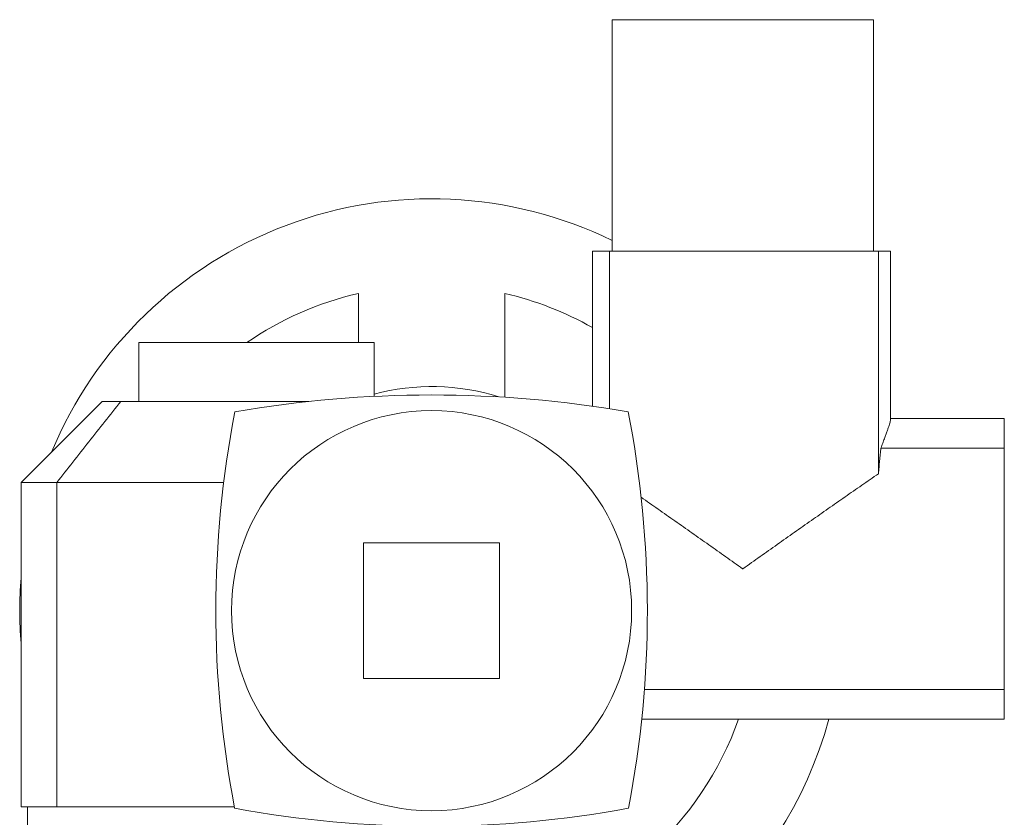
# Model space of a CAD drawing. Header units: millimetres. Extents: x -837 to 609, y -11 to 1826.
# Tile 11 of 11: x 232 to 609, y 1521 to 1826. Entities that reach past the tile are written whole.
import ezdxf

# ---------------------------------------------------------------- set-up
doc = ezdxf.new("R2010")
doc.units = ezdxf.units.MM

msp = doc.modelspace()

# ---------------------------------------------------------------- linework, layer by layer
at = {"color": 7, "linetype": 'Continuous', "lineweight": 15}
for p, q in [((458.97, 1826.48), (458.97, 1737.98)), ((458.97, 1826.48), (508.97, 1826.48)), ((508.97, 1826.48), (558.97, 1826.48)), ((558.97, 1737.98), (558.97, 1826.48)), ((451.47, 1737.98), (451.47, 1678.68)), ((451.47, 1737.98), (458.06, 1737.98)), ((458.06, 1737.98), (458.06, 1677.7)), ((458.06, 1737.98), (560.84, 1737.98)), ((560.84, 1737.98), (560.84, 1652.84)), ((560.84, 1737.98), (565.48, 1737.98)), ((565.48, 1673.65), (565.48, 1737.98)), ((361.97, 1721.79), (361.97, 1702.98)), ((417.97, 1682.09), (417.97, 1721.79)), ((277.97, 1702.98), (277.97, 1680.48)), ((277.97, 1702.98), (322.97, 1702.98)), ((322.97, 1702.98), (367.97, 1702.98)), ((367.97, 1682.43), (367.97, 1702.98)), ((263.97, 1680.48), (232.97, 1649.48)), ((263.97, 1680.48), (271.2, 1680.48)), ((271.2, 1680.48), (343.01, 1680.48)), ((608.97, 1673.98), (565.48, 1673.98)), ((608.97, 1673.98), (608.97, 1662.67)), ((561.77, 1662.67), (608.97, 1662.67)), ((608.97, 1662.67), (608.97, 1570.28)), ((232.97, 1649.48), (232.97, 1525.48)), ((246.63, 1649.48), (232.97, 1649.48)), ((246.63, 1649.48), (246.63, 1525.48)), ((310.48, 1649.48), (246.63, 1649.48)), ((415.97, 1626.48), (363.97, 1626.48)), ((363.97, 1626.48), (363.97, 1574.48)), ((415.97, 1574.48), (415.97, 1626.48)), ((363.97, 1574.48), (415.97, 1574.48)), ((471.33, 1570.28), (608.97, 1570.28)), ((608.97, 1570.28), (608.97, 1558.98)), ((470.31, 1558.98), (608.97, 1558.98)), ((232.97, 1525.48), (246.63, 1525.48)), ((235.47, 1525.48), (235.47, 1510.48)), ((246.63, 1525.48), (314.56, 1525.48))]:
    msp.add_line(p, q, dxfattribs=at)
msp.add_circle((389.97, 1600.48), 76.5, dxfattribs=at)
for centre, radius, start, end in [((389.97, 1600.48), 157.5, 64.0176, 157.3541), ((389.97, 1600.48), 124.5, 102.997, 124.5842), ((389.97, 1600.48), 124.5, 60.3978, 77.003), ((389.97, 1240.67), 442.3, 80.2108, 99.7892), ((389.97, 1600.48), 85.69, 72.5679, 104.8767), ((707.47, 1600.48), 400, 169.0385, 190.8868), ((72.47, 1600.48), 400, 349.1132, 10.9615), ((389.97, 1600.48), 157.5, 175.4334, 180), ((389.97, 1600.48), 157.5, 180, 184.5666), ((389.97, 1600.48), 157.5, 275.0997, 344.7226), ((389.97, 1600.48), 124.5, 282.997, 340.5288), ((389.97, 1929.24), 411.27, 259.4499, 280.5501)]:
    msp.add_arc(centre, radius, start, end, dxfattribs=at)
for points, knots in [([(271.2, 1680.48), (269.13, 1677.92), (265.01, 1672.8), (256.81, 1662.49), (250.7, 1654.68), (246.63, 1649.48)], [0, 0, 0, 0, 0.249988, 0.499976, 1, 1, 1, 1]), ([(565.47, 1673.65), (565.47, 1673.57), (565.47, 1673.39), (565.37, 1672.91), (565.19, 1672.23), (564.93, 1671.38), (564.6, 1670.36), (564.18, 1669.17), (563.68, 1667.81), (563.11, 1666.26), (562.48, 1664.56), (562, 1663.3), (561.77, 1662.67)], [0, 0, 0, 0, 0.070895, 0.170657, 0.272573, 0.374594, 0.476617, 0.578538, 0.683847, 0.789263, 0.894684, 1, 1, 1, 1]), ([(561.77, 1662.67), (561.69, 1661.87), (561.52, 1660.27), (561.29, 1657.82), (561.06, 1655.35), (560.91, 1653.67), (560.84, 1652.84)], [0, 0, 0, 0, 0.249636, 0.499269, 0.749634, 1, 1, 1, 1]), ([(560.84, 1652.84), (558.72, 1651.37), (554.46, 1648.44), (548.06, 1643.98), (541.63, 1639.5), (535.17, 1634.97), (528.67, 1630.39), (522.13, 1625.78), (515.59, 1621.16), (511.2, 1618.05), (508.99, 1616.49), (508.97, 1616.48)], [0, 0, 0, 0, 0.124052, 0.248152, 0.372254, 0.49631, 0.621859, 0.747453, 0.873049, 0.998599, 1, 1, 1, 1]), ([(508.97, 1616.48), (508.94, 1616.49), (506.77, 1618.03), (502.43, 1621.1), (495.98, 1625.66), (489.51, 1630.22), (483.04, 1634.77), (476.57, 1639.32), (472.26, 1642.32), (470.11, 1643.82)], [0, 0, 0, 0, 0.001875, 0.1676837, 0.3335222, 0.4993306, 0.6662107, 0.8331212, 1, 1, 1, 1])]:
    msp.add_open_spline(points, degree=3, knots=knots, dxfattribs=at)

doc.saveas('drawing.dxf')
